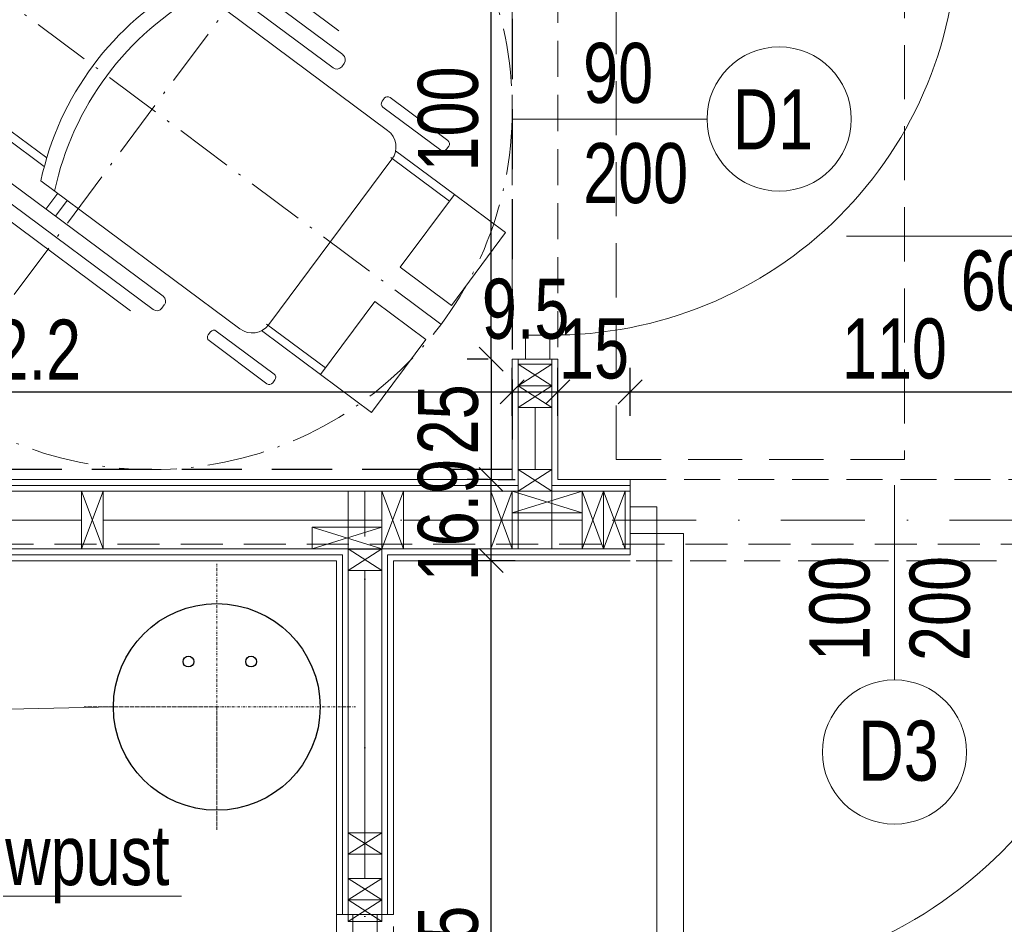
# Model space of a CAD drawing. Header units: inches. Extents: x 53031 to 98566, y -51777 to -15616.
# Tile 14 of 45: x 53725 to 53930, y -17033 to -16845. Entities that reach past the tile are written whole.
import ezdxf
from ezdxf.lldxf.tags import DXFTag

# ---------------------------------------------------------------- set-up
doc = ezdxf.new("R2010")
doc.units = ezdxf.units.IN
doc.header["$MEASUREMENT"] = 0
for name, pattern in [('ACAD_ISO10W100', [18.5, 12, -3, 0.5, -3]), ('DASHDOT', [1, 0.5, -0.25, 0, -0.25]), ('HIDDEN', [0.375, 0.25, -0.125])]:
    doc.linetypes.add(name, pattern=pattern)
doc.layers.get('0').update_dxf_attribs({"lineweight": 0})
doc.layers.get('Defpoints').update_dxf_attribs({"lineweight": 0})
for name, color, linetype, lineweight in [('## 05 PODGRZEWACZ', 1, 'SOLID', 30), ('A10-łazienka', 140, 'Continuous', 0), ('p--dach', 2, 'Continuous', 30), ('p--drzwi', 125, 'Continuous', 0), ('p--konst-słupy', 3, 'Continuous', 0), ('p--ocieplenie w.wew.', 53, 'Continuous', 0), ('p--opis drzwi', 252, 'Continuous', 0), ('p--opisy dodatkowe', 62, 'Continuous', 0), ('p--osie konstr', 11, 'DASHDOT', 15), ('p--podciąg', 61, 'Continuous', 0), ('p--płyta GK', 2, 'Continuous', 0), ('p--wymiary-1-50', 5, 'Continuous', 0), ('p--wyłaz', 101, 'Continuous', 0), ('p--ściana szkielet', 64, 'Continuous', 0)]:
    doc.layers.add(name, color=color, linetype=linetype, lineweight=lineweight)
doc.styles.add('1-50', font='arial.ttf', dxfattribs={"width": 0.75, "height": 12.5})
doc.styles.get("Standard").update_dxf_attribs({"font": 'arial.ttf', "width": 0.75})
doc.styles.add('STYL-1', font='arial.ttf', dxfattribs={"width": 0.75})
doc.linetypes.add('BATTING', pattern='A,0.0001,-0.1,[134,ltypeshp.shx,S=0.1,R=0,X=-0.1,Y=0],-0.2,[134,ltypeshp.shx,S=0.1,R=180,X=0.1,Y=0],-0.1', length=0.4001)
tags = doc.linetypes.add('SOLID', pattern=[10, 10, 0]).pattern_tags.tags
tags[6:7] = [DXFTag(74, 4), DXFTag(75, 0), DXFTag(340, '0'), DXFTag(46, 0.0), DXFTag(50, 0.0), DXFTag(44, 0.0), DXFTag(45, 0.0)]
tags[4:5] = [DXFTag(74, 4), DXFTag(75, 0), DXFTag(340, '0'), DXFTag(46, 0.0), DXFTag(50, 0.0), DXFTag(44, 0.0), DXFTag(45, 0.0)]
doc.dimstyles.new('1-50', dxfattribs={"dimtxt": 12.5, "dimasz": 5, "dimexe": 5, "dimexo": 5, "dimgap": 0.09, "dimtad": 0, "dimdsep": 46, "dimtxsty": '1-50', "dimblk": 'OBLIQUE', "dimcen": 0.09, "dimadec": 0, "dimazin": 0, "dimtfac": 1, "dimtdec": 4, "dimtix": 1, "dimtmove": 2, "dimatfit": 3, "dimldrblk": 'OBLIQUE', "dimfxl": 5, "dimfxlon": 1, "dimtvp": 0.7, "dimtolj": 1, "dimtzin": 0, "dimarcsym": 0})

# ---------------------------------------------------------------- blocks, each defined once
blk = doc.blocks.new('znak-niepeł.')
at = {"linetype": 'ACAD_ISO10W100'}
for p, q in [((-44.78, 60.17), (44.78, -60.17)), ((-60.11, -44.74), (60.22, 44.82))]:
    blk.add_line(p, q, dxfattribs=at)
for p, q in [((6.52, 45.77), (-39.7, 11.37)), ((0.79, 45.85), (-38.86, 16.34)), ((8.84, 44.81), (8.33, 45.5)), ((-37.65, 8.61), (8.58, 43.01)), ((-4.98, 24.9), (3.02, 30.85)), ((3.02, 30.85), (4.08, 29.42)), ((4.08, 29.42), (-3.37, 23.87)), ((-13.28, 26.74), (-11.11, 23.83)), ((-7.61, 26.43), (-49, -4.38)), ((-15.26, 25.27), (-13.09, 22.35)), ((-39.96, 9.56), (-39.45, 8.87)), ((-49.51, 2.46), (-61.55, -6.5)), ((-47.85, 1.66), (-48.31, 2.28)), ((-60.06, -8.5), (-48.02, 0.46)), ((43.94, -4.5), (-2.29, -38.9)), ((29.35, -4.53), (21.9, -10.08)), ((22.42, -11.92), (30.42, -5.96)), ((30.42, -5.96), (29.35, -4.53)), ((46.26, -5.46), (45.74, -4.77)), ((-61.72, -7.7), (-61.26, -8.32)), ((-0.23, -41.66), (45.99, -7.26)), ((-62.91, -17.73), (-50.66, -8.62)), ((-61.88, -19.11), (-49.64, -10)), ((-49.89, -10.39), (-24.28, -44.8)), ((44.14, -12.41), (4.49, -41.92)), ((-18.26, -45.68), (23.13, -14.88)), ((-73.54, -25.65), (-62.91, -17.73)), ((-62.91, -17.73), (-51.63, -32.88)), ((19.63, -17.48), (22.08, -20.77)), ((17.65, -18.95), (20.1, -22.24)), ((-62.26, -40.8), (-73.54, -25.65)), ((-51.63, -32.88), (-62.26, -40.8)), ((-46.32, -40.01), (-56.96, -47.93)), ((-35.05, -55.17), (-46.32, -40.01)), ((-2.55, -40.71), (-2.04, -41.4)), ((-36.07, -53.79), (-23.83, -44.68)), ((-35.05, -55.17), (-22.8, -46.05)), ((-25.39, -55.09), (-13.35, -46.13)), ((-12.15, -46.31), (-11.68, -46.93)), ((-56.96, -47.93), (-45.68, -63.08)), ((-11.86, -48.13), (-23.9, -57.09)), ((-45.68, -63.08), (-35.05, -55.17)), ((-25.1, -56.91), (-25.56, -56.29))]:
    blk.add_line(p, q)
blk.add_circle((0.05, 0.04), 75, dxfattribs=at)
for centre, radius, start, end in [((7.29, 44.73), 1.29, 36.657, 126.657), ((7.81, 44.04), 1.29, 306.657, 36.657), ((-37.44, -27.86), 61.95, 12.0996, 61.2145), ((-40.29, -29.99), 61.95, 12.0996, 61.2145), ((-38.93, 10.33), 1.29, 126.657, 216.657), ((-38.42, 9.64), 1.29, 216.657, 306.657), ((-49, 1.77), 0.86, 36.657, 126.657), ((-48.54, 1.15), 0.86, 306.657, 36.657), ((-46.44, -7.83), 4.3, 126.657, 216.657), ((44.71, -5.54), 1.29, 36.657, 126.657), ((45.22, -6.23), 1.29, 306.657, 36.657), ((-61.03, -7.19), 0.86, 126.657, 216.657), ((-60.57, -7.81), 0.86, 216.657, 306.657), ((-1.52, -39.94), 1.29, 126.657, 216.657), ((-1, -40.63), 1.29, 216.657, 306.657), ((-20.83, -42.23), 4.3, 216.657, 306.657), ((-12.84, -46.82), 0.86, 36.657, 126.657), ((-12.37, -47.44), 0.86, 306.657, 36.657), ((-24.87, -55.78), 0.86, 126.657, 216.657), ((-24.41, -56.4), 0.86, 216.657, 306.657)]:
    blk.add_arc(centre, radius, start, end)
blk = doc.blocks.new('drzwi-90-100')
for p, q in [((10.1, 87.38), (5.05, 87.38)), ((5.05, 87.38), (5.05, 2.53)), ((10.1, 2.53), (10.1, 87.38)), ((5.05, 2.53), (0, 2.53)), ((0, 2.53), (0, -2.53)), ((5.05, -2.53), (5.05, 2.53)), ((5.05, 2.53), (10.1, 2.53)), ((100, 2.53), (94.95, 2.53)), ((94.95, 2.53), (94.95, -2.53)), ((100, -2.53), (100, 2.53)), ((0, -2.53), (5.05, -2.53)), ((94.95, -2.53), (100, -2.53))]:
    blk.add_line(p, q)
blk.add_arc((10.8, 3.23), 84.15, 359.5233, 90.4767)
blk = doc.blocks.new('_OBLIQUE')
at = {"color": 0, "linetype": 'ByBlock', "lineweight": -2}
for p, q in [((-0.5, -0.5), (0.5, 0.5)), ((0, 0), (0, 0))]:
    blk.add_line(p, q, dxfattribs=at)
blk = doc.blocks.new('*D757')
at = {"layer": 'Defpoints', "color": 0}
for p in [(53802.73, -16957.37), (53823.05, -16957.37), (53802.73, -17141.02)]:
    blk.add_point(p, dxfattribs=at)
at = {"layer": 'p--wymiary-1-50', "color": 0, "lineweight": -2}
for p, q in [((53818.05, -16957.37), (53828.05, -16957.37)), ((53823.05, -17141.02), (53823.05, -16957.37)), ((53818.05, -17141.02), (53828.05, -17141.02))]:
    blk.add_line(p, q, dxfattribs=at)
at = {"layer": 'p--wymiary-1-50', "color": 0, "lineweight": -2, "xscale": 5, "yscale": 5, "zscale": 5}
for p, rotation in [((53823.05, -16957.37), 90), ((53823.05, -17141.02), 270)]:
    blk.add_blockref('_OBLIQUE', p, dxfattribs=dict(at, rotation=rotation))
at = {"layer": 'p--wymiary-1-50', "color": 0, "insert": (53814.12, -17049.2), "char_height": 12.5, "attachment_point": 5, "rotation": 90, "style": '1-50'}
blk.add_mtext('\\A1;183.65', dxfattribs=at)
blk = doc.blocks.new('*D758')
at = {"layer": 'Defpoints', "color": 0}
for p in [(53819.49, -16940.47), (53823.05, -16940.47), (53819.49, -16957.37)]:
    blk.add_point(p, dxfattribs=at)
at = {"layer": 'p--wymiary-1-50', "color": 0, "lineweight": -2}
for p, q in [((53823.05, -16957.37), (53823.05, -16940.47)), ((53824.49, -16940.47), (53828.05, -16940.47)), ((53824.49, -16957.37), (53828.05, -16957.37))]:
    blk.add_line(p, q, dxfattribs=at)
at = {"layer": 'p--wymiary-1-50', "color": 0, "lineweight": -2, "xscale": 5, "yscale": 5, "zscale": 5}
for p, rotation in [((53823.05, -16940.47), 270), ((53823.05, -16957.37), 90)]:
    blk.add_blockref('_OBLIQUE', p, dxfattribs=dict(at, rotation=rotation))
at = {"layer": 'p--wymiary-1-50', "color": 0, "insert": (53814.12, -16948.92), "char_height": 12.5, "attachment_point": 5, "rotation": 90, "style": '1-50'}
blk.add_mtext('\\A1;16.9', dxfattribs=at)
blk = doc.blocks.new('*D759')
at = {"layer": 'Defpoints', "color": 0}
for p in [(53827.43, -16915.47), (53823.05, -16940.47), (53827.43, -16940.47)]:
    blk.add_point(p, dxfattribs=at)
at = {"layer": 'p--wymiary-1-50', "color": 0, "lineweight": -2}
for p, q in [((53822.43, -16915.47), (53818.05, -16915.47)), ((53823.05, -16915.47), (53823.05, -16940.47)), ((53822.43, -16940.47), (53818.05, -16940.47))]:
    blk.add_line(p, q, dxfattribs=at)
at = {"layer": 'p--wymiary-1-50', "color": 0, "lineweight": -2, "xscale": 5, "yscale": 5, "zscale": 5}
for p, rotation in [((53823.05, -16915.47), 90), ((53823.05, -16940.47), 270)]:
    blk.add_blockref('_OBLIQUE', p, dxfattribs=dict(at, rotation=rotation))
at = {"layer": 'p--wymiary-1-50', "color": 0, "insert": (53814.12, -16927.97), "char_height": 12.5, "attachment_point": 5, "rotation": 90, "style": '1-50'}
blk.add_mtext('\\A1;25', dxfattribs=at)
blk = doc.blocks.new('*D760')
at = {"layer": 'Defpoints', "color": 0}
for p in [(53823.05, -16815.47), (53827.43, -16815.47), (53827.43, -16915.47)]:
    blk.add_point(p, dxfattribs=at)
at = {"layer": 'p--wymiary-1-50', "color": 0, "lineweight": -2}
for p, q in [((53822.43, -16815.47), (53818.05, -16815.47)), ((53823.05, -16915.47), (53823.05, -16815.47)), ((53822.43, -16915.47), (53818.05, -16915.47))]:
    blk.add_line(p, q, dxfattribs=at)
at = {"layer": 'p--wymiary-1-50', "color": 0, "lineweight": -2, "xscale": 5, "yscale": 5, "zscale": 5}
for p, rotation in [((53823.05, -16815.47), 90), ((53823.05, -16915.47), 270)]:
    blk.add_blockref('_OBLIQUE', p, dxfattribs=dict(at, rotation=rotation))
at = {"layer": 'p--wymiary-1-50', "color": 0, "insert": (53814.12, -16865.47), "char_height": 12.5, "attachment_point": 5, "rotation": 90, "style": '1-50'}
blk.add_mtext('\\A1;100', dxfattribs=at)
blk = doc.blocks.new('*D1014')
at = {"layer": 'Defpoints', "color": 0}
for p in [(53827.43, -16922.24), (53615.23, -16940.47), (53827.43, -16940.47)]:
    blk.add_point(p, dxfattribs=at)
at = {"layer": 'p--wymiary-1-50', "color": 0, "lineweight": -2}
for p, q in [((53615.23, -16927.24), (53615.23, -16917.24)), ((53827.43, -16927.24), (53827.43, -16917.24)), ((53615.23, -16922.24), (53827.43, -16922.24))]:
    blk.add_line(p, q, dxfattribs=at)
at = {"layer": 'p--wymiary-1-50', "color": 0, "lineweight": -2, "xscale": 5, "yscale": 5, "zscale": 5, "rotation": 180}
blk.add_blockref('_OBLIQUE', (53615.23, -16922.24), dxfattribs=at)
at = {"layer": 'p--wymiary-1-50', "color": 0, "lineweight": -2, "xscale": 5, "yscale": 5, "zscale": 5}
blk.add_blockref('_OBLIQUE', (53827.43, -16922.24), dxfattribs=at)
at = {"layer": 'p--wymiary-1-50', "color": 0, "insert": (53721.33, -16913.46), "char_height": 12.5, "attachment_point": 5, "style": '1-50'}
blk.add_mtext('\\A1;212.2', dxfattribs=at)
blk = doc.blocks.new('*D1015')
at = {"layer": 'Defpoints', "color": 0}
for p in [(53836.93, -16922.24), (53827.43, -16940.47), (53836.93, -16940.47)]:
    blk.add_point(p, dxfattribs=at)
at = {"layer": 'p--wymiary-1-50', "color": 0, "lineweight": -2}
for p, q in [((53827.43, -16927.24), (53827.43, -16917.24)), ((53836.93, -16927.24), (53836.93, -16917.24)), ((53827.43, -16922.24), (53836.93, -16922.24))]:
    blk.add_line(p, q, dxfattribs=at)
at = {"layer": 'p--wymiary-1-50', "color": 0, "lineweight": -2, "xscale": 5, "yscale": 5, "zscale": 5, "rotation": 180}
blk.add_blockref('_OBLIQUE', (53827.43, -16922.24), dxfattribs=at)
at = {"layer": 'p--wymiary-1-50', "color": 0, "lineweight": -2, "xscale": 5, "yscale": 5, "zscale": 5}
blk.add_blockref('_OBLIQUE', (53836.93, -16922.24), dxfattribs=at)
at = {"layer": 'p--wymiary-1-50', "color": 0, "insert": (53830.2, -16905.04), "char_height": 12.5, "attachment_point": 5, "style": '1-50'}
blk.add_mtext('\\A1;9.5', dxfattribs=at)
blk = doc.blocks.new('*D1016')
at = {"layer": 'Defpoints', "color": 0}
for p in [(53851.93, -16922.24), (53836.93, -16940.47), (53851.93, -16940.47)]:
    blk.add_point(p, dxfattribs=at)
at = {"layer": 'p--wymiary-1-50', "color": 0, "lineweight": -2}
for p, q in [((53836.93, -16927.24), (53836.93, -16917.24)), ((53851.93, -16927.24), (53851.93, -16917.24)), ((53836.93, -16922.24), (53851.93, -16922.24))]:
    blk.add_line(p, q, dxfattribs=at)
at = {"layer": 'p--wymiary-1-50', "color": 0, "lineweight": -2, "xscale": 5, "yscale": 5, "zscale": 5, "rotation": 180}
blk.add_blockref('_OBLIQUE', (53836.93, -16922.24), dxfattribs=at)
at = {"layer": 'p--wymiary-1-50', "color": 0, "lineweight": -2, "xscale": 5, "yscale": 5, "zscale": 5}
blk.add_blockref('_OBLIQUE', (53851.93, -16922.24), dxfattribs=at)
at = {"layer": 'p--wymiary-1-50', "color": 0, "insert": (53844.43, -16913.31), "char_height": 12.5, "attachment_point": 5, "style": '1-50'}
blk.add_mtext('\\A1;15', dxfattribs=at)
blk = doc.blocks.new('*D1017')
at = {"layer": 'Defpoints', "color": 0}
for p in [(53961.93, -16922.24), (53851.93, -16940.47), (53961.93, -16940.47)]:
    blk.add_point(p, dxfattribs=at)
at = {"layer": 'p--wymiary-1-50', "color": 0, "lineweight": -2}
for p, q in [((53851.93, -16927.24), (53851.93, -16917.24)), ((53961.93, -16927.24), (53961.93, -16917.24)), ((53851.93, -16922.24), (53961.93, -16922.24))]:
    blk.add_line(p, q, dxfattribs=at)
at = {"layer": 'p--wymiary-1-50', "color": 0, "lineweight": -2, "xscale": 5, "yscale": 5, "zscale": 5, "rotation": 180}
blk.add_blockref('_OBLIQUE', (53851.93, -16922.24), dxfattribs=at)
at = {"layer": 'p--wymiary-1-50', "color": 0, "lineweight": -2, "xscale": 5, "yscale": 5, "zscale": 5}
blk.add_blockref('_OBLIQUE', (53961.93, -16922.24), dxfattribs=at)
at = {"layer": 'p--wymiary-1-50', "color": 0, "insert": (53906.93, -16913.31), "char_height": 12.5, "attachment_point": 5, "style": '1-50'}
blk.add_mtext('\\A1;110', dxfattribs=at)
blk = doc.blocks.new('ukł.słupów-1K')
at = {"ltscale": 35}
for p, q in [((242.4, 316.5), (235.4, 316.5)), ((257.65, 278.05), (257.65, 290.05)), ((207, 278.01), (200, 278.01)), ((207, 200.5), (200, 200.5))]:
    blk.add_line(p, q, dxfattribs=at)
for p, q in [((235.4, 312), (242.4, 316.5)), ((235.4, 316.5), (242.4, 312)), ((235.4, 307.5), (242.4, 312)), ((235.4, 312), (242.4, 307.5)), ((235.4, 290.05), (242.4, 294.55)), ((235.4, 294.55), (242.4, 290.05)), ((144.5, 290.05), (149, 278.05)), ((149, 290.05), (144.5, 278.05)), ((207, 290.05), (211.5, 278.05)), ((211.5, 290.05), (207, 278.05)), ((229.65, 290.05), (234.15, 278.05)), ((234.15, 290.05), (229.65, 278.05)), ((234.15, 285.55), (248.65, 290.05)), ((234.15, 290.05), (248.65, 285.55)), ((248.65, 290.05), (253.15, 278.05)), ((253.15, 290.05), (248.65, 278.05)), ((253.15, 290.05), (257.65, 278.05)), ((257.65, 290.05), (253.15, 278.05)), ((192.5, 278.05), (207, 282.55)), ((192.5, 282.55), (207, 278.05)), ((200, 273.55), (207, 278.05)), ((200, 278.05), (207, 273.55)), ((200, 214.5), (207, 219)), ((200, 219), (207, 214.5)), ((200, 205), (207, 209.5)), ((200, 209.5), (207, 205)), ((200, 200.5), (207, 205)), ((200, 205), (207, 200.5))]:
    blk.add_line(p, q)
for points in [[(235.4, 316.5), (242.4, 316.5), (242.4, 312), (235.4, 312)], [(235.4, 312), (242.4, 312), (242.4, 307.5), (235.4, 307.5)], [(235.4, 294.55), (242.4, 294.55), (242.4, 290.05), (235.4, 290.05)], [(149, 290.05), (149, 278.05), (144.5, 278.05), (144.5, 290.05)], [(211.5, 290.05), (211.5, 278.05), (207, 278.05), (207, 290.05)], [(234.15, 290.05), (234.15, 278.05), (229.65, 278.05), (229.65, 290.05)], [(234.15, 290.05), (248.65, 290.05), (248.65, 285.55), (234.15, 285.55)], [(253.15, 290.05), (253.15, 278.05), (248.65, 278.05), (248.65, 290.05)], [(257.65, 290.05), (257.65, 278.05), (253.15, 278.05), (253.15, 290.05)], [(192.5, 282.55), (207, 282.55), (207, 278.05), (192.5, 278.05)], [(200, 278.05), (207, 278.05), (207, 273.55), (200, 273.55)], [(200, 219), (207, 219), (207, 214.5), (200, 214.5)], [(200, 209.5), (207, 209.5), (207, 205), (200, 205)], [(200, 205), (207, 205), (207, 200.5), (200, 200.5)]]:
    blk.add_lwpolyline(points, close=True)

msp = doc.modelspace()

# ---------------------------------------------------------------- linework, layer by layer
at = {"layer": '## 05 PODGRZEWACZ', "linetype": 'DASHDOT', "lineweight": 15}
for p, q in [((53765.951, -17013.359, -7.945), (53765.951, -16958.008, -7.945)), ((53765.951, -16987.813, -7.945), (53738.368, -16987.813, -7.945)), ((53738.368, -16987.813, -7.945), (53794.784, -16987.813, -7.945)), ((53765.951, -16987.813, -7.945), (53765.951, -17013.359, -7.945))]:
    msp.add_line(p, q, dxfattribs=at)
at = {"layer": '## 05 PODGRZEWACZ'}
for centre, radius in [((53765.951, -16987.813, -7.945), 21.5), ((53760.062, -16978.37), 1.121), ((53773.089, -16978.37), 1.121)]:
    msp.add_circle(centre, radius, dxfattribs=at)
at = {"color": 1, "linetype": 'HIDDEN', "lineweight": 30, "ltscale": 50}
msp.add_lwpolyline([(53827.435, -16938.415), (53677.435, -16938.415), (53677.435, -16788.415), (53827.435, -16788.415)], close=True, dxfattribs=at)
at = {"layer": 'p--dach', "color": 6, "linetype": 'HIDDEN', "lineweight": 20, "ltscale": 35}
msp.add_line((54633.445, -16953.925), (53513.225, -16953.925), dxfattribs=at)
at = {"layer": 'p--ocieplenie w.wew.', "linetype": 'BATTING', "ltscale": 8}
for p, q in [((53832.185, -16938.425), (53832.185, -16925.475)), ((53796.785, -16959.425), (53796.785, -17013.975)), ((53796.785, -17018.475), (53796.785, -17023.475))]:
    msp.add_line(p, q, dxfattribs=at)
at = {"layer": 'p--ocieplenie w.wew.', "linetype": 'BATTING', "ltscale": 12}
for p, q in [((53679.785, -16948.925), (53737.785, -16948.925)), ((53742.285, -16948.925), (53800.285, -16948.925)), ((53804.785, -16948.925), (53822.935, -16948.925)), ((53841.935, -16948.925), (53827.435, -16948.925))]:
    msp.add_line(p, q, dxfattribs=at)
at = {"layer": 'p--opis drzwi', "lineweight": 0}
for p, q in [((53827.435, -16865.475), (53867.953, -16865.475)), ((53906.935, -16941.675), (53906.935, -16982.193))]:
    msp.add_line(p, q, dxfattribs=at)
for centre in [(53882.953, -16865.475), (53906.935, -16997.193)]:
    msp.add_circle(centre, 15, dxfattribs=at)
at = {"layer": 'p--opisy dodatkowe'}
msp.add_line((53988.388, -16889.876), (53896.987, -16889.876), dxfattribs=at)
for points in [[(53426.785, -16992.379), (53539.43, -16992.379), (53744.451, -16987.813)], [(53758.606, -17027.2), (53712.602, -17027.2), (53702.829, -17082.969)]]:
    msp.add_lwpolyline(points, dxfattribs=at)
at = {"layer": 'p--osie konstr', "linetype": 'DASHDOT', "ltscale": 35}
for p, q in [((53796.785, -17162.975), (53796.785, -16942.925)), ((54637.883, -16948.925), (53553.691, -16948.925))]:
    msp.add_line(p, q, dxfattribs=at)
at = {"layer": 'p--podciąg', "linetype": 'HIDDEN', "ltscale": 30}
for p, q in [((53827.435, -16815.475), (53827.435, -16915.475)), ((53836.935, -16815.475), (53836.935, -16915.475)), ((53851.935, -16940.475), (53961.935, -16940.475)), ((53961.935, -16957.375), (53851.935, -16957.375)), ((53790.835, -17031.025), (53790.835, -17131.025)), ((53802.735, -17131.025), (53802.735, -17031.025))]:
    msp.add_line(p, q, dxfattribs=at)
at = {"layer": 'p--płyta GK', "ltscale": 35}
for p, q in [((53827.435, -16940.475), (53827.435, -16915.475)), ((53836.935, -16940.475), (53836.935, -16915.475)), ((53828.685, -16941.725), (53613.985, -16941.725)), ((53827.435, -16940.475), (53615.235, -16940.475)), ((53851.935, -16941.725), (53835.685, -16941.725)), ((53851.935, -16940.475), (53836.935, -16940.475)), ((53792.085, -16956.125), (53613.985, -16956.125)), ((53792.085, -17031.025), (53792.085, -16956.125)), ((53851.935, -16956.125), (53801.485, -16956.125)), ((53801.485, -17031.025), (53801.485, -16956.125)), ((53790.835, -16957.375), (53615.235, -16957.375)), ((53790.835, -17031.025), (53790.835, -16957.375)), ((53851.935, -16957.375), (53802.735, -16957.375)), ((53802.735, -17031.025), (53802.735, -16957.375))]:
    msp.add_line(p, q, dxfattribs=at)
at = {"layer": 'p--wyłaz', "linetype": 'HIDDEN', "lineweight": 0, "ltscale": 45}
msp.add_lwpolyline([(53909.028, -16936.343), (53849.028, -16936.343), (53849.028, -16816.343), (53909.028, -16816.343)], close=True, dxfattribs=at)
at = {"layer": 'p--ściana szkielet', "ltscale": 35}
for p, q in [((53836.935, -16915.475), (53827.435, -16915.475)), ((53828.685, -16954.925), (53828.685, -16915.475)), ((53835.685, -16954.925), (53835.685, -16915.475)), ((53851.935, -16956.175), (53851.935, -16940.475)), ((53851.935, -16942.925), (53593.285, -16942.925)), ((53793.285, -17031.025), (53793.285, -16942.925)), ((53800.285, -17031.025), (53800.285, -16942.925)), ((53851.935, -16954.925), (53593.285, -16954.925)), ((53802.735, -17031.025), (53790.835, -17031.025))]:
    msp.add_line(p, q, dxfattribs=at)

# ---------------------------------------------------------------- block references
at = {"layer": 'A10-łazienka', "xscale": -1}
msp.add_blockref('znak-niepeł.', (53752.489, -16863.456), dxfattribs=at)
at = {"layer": 'p--drzwi', "rotation": 270.0000000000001}
msp.add_blockref('drzwi-90-100', (53832.685, -16815.475), dxfattribs=at)
at = {"layer": 'p--drzwi', "xscale": -1.1, "yscale": 1.1, "rotation": 180}
msp.add_blockref('drzwi-90-100', (53851.935, -16948.925), dxfattribs=at)
at = {"layer": 'p--drzwi', "xscale": -1, "rotation": 89.99999999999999}
msp.add_blockref('drzwi-90-100', (53796.785, -17031.025), dxfattribs=at)
at = {"layer": 'p--konst-słupy'}
msp.add_blockref('ukł.słupów-1K', (53593.285, -17232.975), dxfattribs=at)

# ---------------------------------------------------------------- texts
at = {"layer": 'p--opis drzwi', "lineweight": 0, "insert": (53842.164, -16849.638), "char_height": 12.5, "width": 11.15966, "attachment_point": 1}
msp.add_mtext('90\\P200', dxfattribs=at)
at = {"layer": 'p--opis drzwi', "lineweight": 0, "char_height": 12.5, "width": 65.787, "attachment_point": 9, "style": 'STYL-1'}
for s, insert in [('D1', (53890.02, -16871.787)), ('D3', (53916.158, -17003.331))]:
    msp.add_mtext(s, dxfattribs=dict(at, insert=insert))
at = {"layer": 'p--opis drzwi', "lineweight": 0, "insert": (53922.771, -16956.404), "char_height": 12.5, "width": 11.15966, "attachment_point": 9, "rotation": 90}
msp.add_mtext('100\\P200', dxfattribs=at)
at = {"layer": 'p--opisy dodatkowe', "char_height": 12.5, "attachment_point": 3, "style": '1-50'}
for s, insert, width in [('wyłaz\\P60x120 cm', (53984.759, -16871.972), 88.05585), ('wpust', (53756.141, -17012.385), 88.06585)]:
    msp.add_mtext(s, dxfattribs=dict(at, insert=insert, width=width))

# ---------------------------------------------------------------- dimensions: what is measured, and where the dimension line sits
at = {"layer": 'p--wymiary-1-50'}
for base, p1, p2, picture, middle in [((53823.051, -16815.475), (53827.435, -16915.475), (53827.435, -16815.475), '*D760', (53814.117, -16865.475)), ((53823.051, -16940.475), (53827.435, -16915.475), (53827.435, -16940.475), '*D759', (53814.117, -16927.975)), ((53823.051, -16940.475), (53819.487, -16957.375), (53819.487, -16940.475), '*D758', (53814.117, -16948.925)), ((53823.051, -16957.375), (53802.735, -17141.025), (53802.735, -16957.375), '*D757', (53814.117, -17049.2))]:
    dim = msp.add_linear_dim(base=base, p1=p1, p2=p2, angle=90, dimstyle='1-50', dxfattribs=at)
    dim.commit()
    dim.dimension.update_dxf_attribs({"geometry": picture, "text_midpoint": middle})
dim = msp.add_linear_dim(base=(53836.935, -16922.244), p1=(53827.435, -16940.475), p2=(53836.935, -16940.475), dimstyle='1-50', dxfattribs=at)
dim.commit()
dim.dimension.update_dxf_attribs({"geometry": '*D1015', "text_midpoint": (53830.203, -16905.045), "dimtype": 160})
for base, p1, p2, picture, middle in [((53851.935, -16922.244), (53836.935, -16940.475), (53851.935, -16940.475), '*D1016', (53844.435, -16913.31)), ((53961.935, -16922.244), (53851.935, -16940.475), (53961.935, -16940.475), '*D1017', (53906.935, -16913.31)), ((53827.435, -16922.244), (53615.235, -16940.475), (53827.435, -16940.475), '*D1014', (53721.335, -16913.459))]:
    dim = msp.add_linear_dim(base=base, p1=p1, p2=p2, dimstyle='1-50', dxfattribs=at)
    dim.commit()
    dim.dimension.update_dxf_attribs({"geometry": picture, "text_midpoint": middle})

doc.saveas('drawing.dxf')
